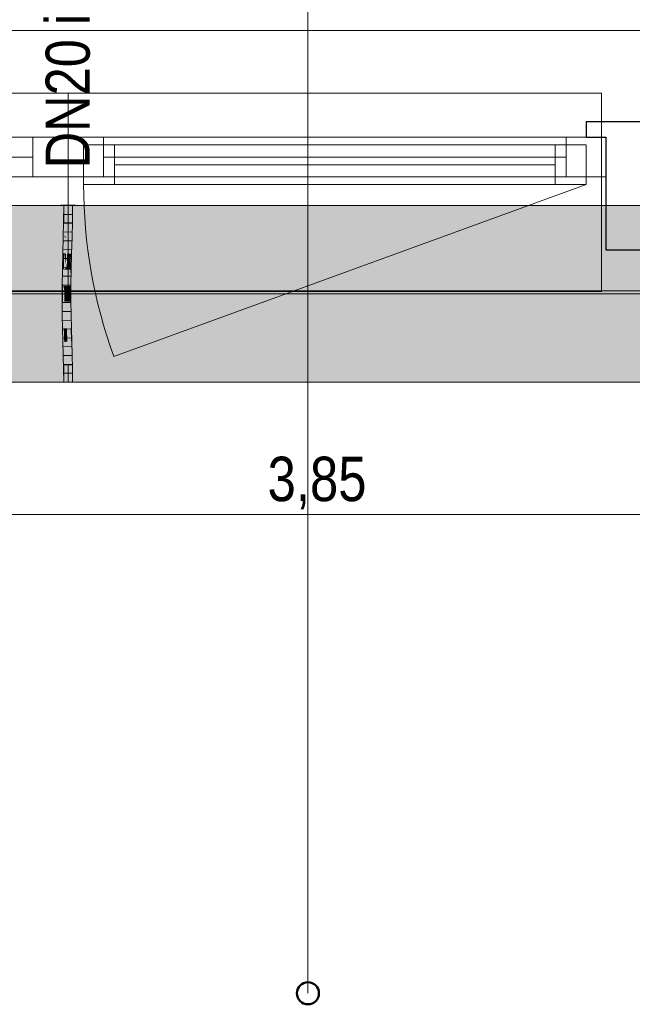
# Model space of a CAD drawing. Extents: x -620 to 3480, y 62 to 1107.
# Tile 102 of 244: x -300 to -273, y 959 to 1003. Entities that reach past the tile are written whole.
import ezdxf
from ezdxf.lldxf.tags import DXFTag

# ---------------------------------------------------------------- set-up
doc = ezdxf.new("R2010")
doc.units = 0
doc.layers.get('0').update_dxf_attribs({"lineweight": 35})
for name, color, linetype, lineweight, true_color in [('30 -33 Aussenwände- 7 Fassade_ Elemente', 7, 'Continuous', 9, 0x00aacc), ('30 -35 Decken- 1 Konstruktion-Träger- Stahlbeton', 7, 'grob-A06G9GKW8I', 13, 0x33aa00), ('70 -75 Raumstempel-2 Verweislinie', 1, 'Continuous', 9, 0xff0000), ('70 -76 Bemaßung- 2 Allgemein', 9, 'Continuous', 5, 0x808080), ('E_Leerrohr 20', 7, 'Continuous', 13, 0xcc0099), ('E_Leerrohr 20-Shading', 7, 'Continuous', 13, 0xcc0099)]:
    doc.layers.add(name, color=color, linetype=linetype, lineweight=lineweight, true_color=true_color)
doc.layers.add('70 -71 Achsen- 1 Gebäudeachsen', color=7, linetype='STRICHPUNKT2-A06G9GKV8I', lineweight=18)
doc.layers.add('Detailelementbeschriftung', color=7, linetype='Continuous', lineweight=9)
doc.layers.add('iwb_Schraffur_Unterzug', color=7, linetype='Continuous', lineweight=5, true_color=0xffffcc, plot=False)
doc.styles.get("Standard").update_dxf_attribs({"font": 'ARIALN.TTF'})
tags = doc.linetypes.add('grob-A06G9GKW8I', pattern=[14, 3, -8, 3]).pattern_tags.tags
tags[8:9] = [DXFTag(74, 4), DXFTag(75, 0), DXFTag(340, '0'), DXFTag(46, 0.0), DXFTag(50, 0.0), DXFTag(44, 0.0), DXFTag(45, 0.0)]
tags[6:7] = [DXFTag(74, 4), DXFTag(75, 0), DXFTag(340, '0'), DXFTag(46, 0.0), DXFTag(50, 0.0), DXFTag(44, 0.0), DXFTag(45, 0.0)]
tags[4:5] = [DXFTag(74, 4), DXFTag(75, 0), DXFTag(340, '0'), DXFTag(46, 0.0), DXFTag(50, 0.0), DXFTag(44, 0.0), DXFTag(45, 0.0)]
tags = doc.linetypes.add('STRICHPUNKT2', pattern=[12.7, 6.35, -3.175, 0, -3.175]).pattern_tags.tags
tags[10:11] = [DXFTag(74, 4), DXFTag(75, 0), DXFTag(340, '0'), DXFTag(46, 0.0), DXFTag(50, 0.0), DXFTag(44, 0.0), DXFTag(45, 0.0)]
tags[8:9] = [DXFTag(74, 4), DXFTag(75, 0), DXFTag(340, '0'), DXFTag(46, 0.0), DXFTag(50, 0.0), DXFTag(44, 0.0), DXFTag(45, 0.0)]
tags[6:7] = [DXFTag(74, 4), DXFTag(75, 0), DXFTag(340, '0'), DXFTag(46, 0.0), DXFTag(50, 0.0), DXFTag(44, 0.0), DXFTag(45, 0.0)]
tags[4:5] = [DXFTag(74, 4), DXFTag(75, 0), DXFTag(340, '0'), DXFTag(46, 0.0), DXFTag(50, 0.0), DXFTag(44, 0.0), DXFTag(45, 0.0)]
tags = doc.linetypes.add('STRICHPUNKT2-A06G9GKV8I', pattern=[12.7, 6.35, -3.175, 0, -3.175]).pattern_tags.tags
tags[10:11] = [DXFTag(74, 4), DXFTag(75, 0), DXFTag(340, '0'), DXFTag(46, 0.0), DXFTag(50, 0.0), DXFTag(44, 0.0), DXFTag(45, 0.0)]
tags[8:9] = [DXFTag(74, 4), DXFTag(75, 0), DXFTag(340, '0'), DXFTag(46, 0.0), DXFTag(50, 0.0), DXFTag(44, 0.0), DXFTag(45, 0.0)]
tags[6:7] = [DXFTag(74, 4), DXFTag(75, 0), DXFTag(340, '0'), DXFTag(46, 0.0), DXFTag(50, 0.0), DXFTag(44, 0.0), DXFTag(45, 0.0)]
tags[4:5] = [DXFTag(74, 4), DXFTag(75, 0), DXFTag(340, '0'), DXFTag(46, 0.0), DXFTag(50, 0.0), DXFTag(44, 0.0), DXFTag(45, 0.0)]

# ---------------------------------------------------------------- blocks, each defined once
blk = doc.blocks.new('Shading-A06G9GIR8I', base_point=(-298.063, 989.221))
at = {"layer": 'E_Leerrohr 20-Shading', "color": 223, "true_color": 0xc67fb4}
for points in [[(-298.356, 994.957), (-298.414, 994.957), (-298.362, 994.234), (-298.42, 994.235)], [(-298.059, 994.957), (-298.073, 994.957), (-298.067, 994.23), (-298.079, 994.23)], [(-298.067, 994.23), (-298.049, 994.23), (-298.059, 994.957), (-298.038, 994.957)], [(-298.028, 994.957), (-298.038, 994.957), (-298.04, 994.23), (-298.049, 994.23)], [(-298.014, 994.957), (-298.028, 994.957), (-298.025, 994.229), (-298.04, 994.23)], [(-298.025, 994.229), (-298.021, 994.229), (-298.014, 994.957)], [(-298.362, 994.234), (-298.42, 994.235), (-298.379, 993.511), (-298.436, 993.512)], [(-298.377, 993.511), (-298.362, 994.234), (-298.379, 993.511)], [(-298.067, 994.23), (-298.079, 994.23), (-298.087, 993.504), (-298.095, 993.504)], [(-298.071, 994.094), (-298.087, 993.504), (-298.086, 993.504)], [(-298.067, 994.23), (-298.071, 994.094), (-298.071, 993.503), (-298.086, 993.504)], [(-298.04, 994.23), (-298.049, 994.23), (-298.063, 993.503), (-298.071, 993.503)], [(-298.067, 994.23), (-298.071, 993.503), (-298.049, 994.23)], [(-298.025, 994.229), (-298.04, 994.23), (-298.051, 993.503), (-298.063, 993.503)], [(-298.051, 993.503), (-298.036, 993.503), (-298.025, 994.229), (-298.021, 994.229)], [(-298.379, 993.511), (-298.436, 993.512), (-298.402, 992.786), (-298.455, 992.788)], [(-298.397, 992.786), (-298.377, 993.511), (-298.402, 992.786), (-298.379, 993.511)], [(-298.087, 993.504), (-298.095, 993.504), (-298.112, 992.779), (-298.114, 992.779)], [(-298.087, 993.504), (-298.112, 992.779), (-298.086, 993.504), (-298.109, 992.779)], [(-298.109, 992.779), (-298.098, 992.778), (-298.086, 993.504), (-298.071, 993.503)], [(-298.063, 993.503), (-298.071, 993.503), (-298.091, 992.778), (-298.098, 992.778)], [(-298.051, 993.503), (-298.063, 993.503), (-298.085, 992.778), (-298.091, 992.778)], [(-298.085, 992.778), (-298.056, 992.777), (-298.051, 993.503), (-298.036, 993.503)], [(-298.455, 992.788), (-298.463, 992.52), (-298.402, 992.786), (-298.41, 992.519)], [(-298.41, 992.512), (-298.403, 992.56), (-298.402, 992.786), (-298.397, 992.786)], [(-298.112, 992.779), (-298.114, 992.779), (-298.121, 992.517)], [(-298.109, 992.779), (-298.12, 992.511), (-298.118, 992.485)], [(-298.109, 992.779), (-298.112, 992.779), (-298.12, 992.511), (-298.117, 992.646)], [(-298.118, 992.485), (-298.111, 992.418), (-298.109, 992.779), (-298.098, 992.778)], [(-298.091, 992.778), (-298.098, 992.778), (-298.107, 992.373), (-298.111, 992.418)], [(-298.104, 992.348), (-298.075, 992.053), (-298.085, 992.778), (-298.056, 992.777)], [(-298.097, 992.517), (-298.085, 992.778), (-298.101, 992.517), (-298.091, 992.778)], [(-298.463, 992.52), (-298.475, 992.062), (-298.41, 992.519), (-298.41, 992.512)], [(-298.425, 992.061), (-298.419, 992.191), (-298.475, 992.062), (-298.41, 992.512)], [(-298.416, 992.061), (-298.403, 992.56), (-298.425, 992.061)], [(-298.419, 992.191), (-298.403, 992.56), (-298.41, 992.512)], [(-298.12, 992.511), (-298.121, 992.517), (-298.133, 992.055)], [(-298.118, 992.485), (-298.12, 992.511), (-298.131, 992.055), (-298.133, 992.055)], [(-298.131, 992.055), (-298.124, 992.054), (-298.118, 992.485), (-298.111, 992.418)], [(-298.107, 992.373), (-298.111, 992.418), (-298.119, 992.054), (-298.124, 992.054)], [(-298.117, 992.646), (-298.121, 992.517), (-298.12, 992.511)], [(-298.104, 992.348), (-298.107, 992.373), (-298.117, 992.054), (-298.119, 992.054)], [(-298.117, 992.054), (-298.075, 992.053), (-298.104, 992.348)], [(-298.104, 992.348), (-298.097, 992.517), (-298.107, 992.373), (-298.101, 992.517)], [(-298.425, 992.061), (-298.475, 992.062), (-298.448, 991.335), (-298.488, 991.335)], [(-298.43, 991.335), (-298.416, 992.061), (-298.448, 991.335), (-298.425, 992.061)], [(-298.144, 991.331), (-298.124, 992.054), (-298.147, 991.331), (-298.131, 992.055)], [(-298.131, 992.055), (-298.133, 992.055), (-298.147, 991.331)], [(-298.124, 992.054), (-298.144, 991.331), (-298.13, 991.659), (-298.14, 991.331)], [(-298.117, 992.054), (-298.13, 991.659), (-298.088, 991.331), (-298.139, 991.331)], [(-298.13, 991.659), (-298.117, 992.054), (-298.119, 992.054)], [(-298.124, 992.054), (-298.13, 991.659), (-298.119, 992.054)], [(-298.117, 992.054), (-298.088, 991.331), (-298.075, 992.053)], [(-298.13, 991.659), (-298.14, 991.331), (-298.139, 991.331)], [(-298.452, 990.803), (-298.448, 991.335), (-298.49, 990.802), (-298.488, 991.335)], [(-298.433, 990.608), (-298.43, 991.335), (-298.454, 990.608), (-298.448, 991.335)], [(-298.144, 991.331), (-298.147, 991.331), (-298.149, 990.806)], [(-298.145, 991.184), (-298.149, 990.806), (-298.148, 990.804)], [(-298.145, 990.793), (-298.143, 990.968), (-298.148, 990.804), (-298.144, 990.969)], [(-298.148, 990.804), (-298.144, 990.969), (-298.147, 990.969)], [(-298.144, 990.969), (-298.145, 991.184), (-298.147, 990.969)], [(-298.144, 990.969), (-298.143, 991.042), (-298.145, 991.184), (-298.144, 991.331)], [(-298.145, 990.793), (-298.144, 990.79), (-298.143, 991.042)], [(-298.144, 991.331), (-298.143, 991.042), (-298.14, 991.331)], [(-298.143, 990.968), (-298.143, 991.042), (-298.144, 990.969)], [(-298.143, 990.968), (-298.144, 990.79), (-298.09, 990.968), (-298.091, 990.609)], [(-298.088, 991.331), (-298.143, 991.042), (-298.09, 990.968), (-298.143, 990.968)], [(-298.143, 991.042), (-298.088, 991.331), (-298.139, 991.331)], [(-298.14, 991.331), (-298.143, 991.042), (-298.139, 991.331)], [(-298.454, 990.608), (-298.452, 990.803), (-298.491, 990.608), (-298.49, 990.802)], [(-298.454, 990.608), (-298.491, 990.608), (-298.44, 989.997), (-298.483, 989.996)], [(-298.425, 989.997), (-298.433, 990.608), (-298.44, 989.997), (-298.454, 990.608)], [(-298.148, 990.804), (-298.149, 990.806), (-298.15, 990.609)], [(-298.145, 990.793), (-298.148, 990.804), (-298.147, 990.609), (-298.15, 990.609)], [(-298.147, 990.609), (-298.146, 990.609), (-298.145, 990.793), (-298.144, 990.79)], [(-298.132, 990.003), (-298.146, 990.609), (-298.142, 990.003), (-298.147, 990.609)], [(-298.146, 990.609), (-298.091, 990.609), (-298.144, 990.79)], [(-298.083, 990.004), (-298.091, 990.609), (-298.132, 990.003), (-298.146, 990.609)], [(-298.44, 989.997), (-298.483, 989.996), (-298.415, 989.387), (-298.469, 989.386)], [(-298.41, 989.388), (-298.425, 989.997), (-298.415, 989.387), (-298.44, 989.997)], [(-298.132, 990.003), (-298.142, 990.003), (-298.107, 989.396), (-298.127, 989.395)], [(-298.069, 989.397), (-298.083, 990.004), (-298.107, 989.396), (-298.132, 990.003)], [(-298.392, 988.779), (-298.403, 989.149), (-298.469, 989.386), (-298.415, 989.387)], [(-298.392, 988.779), (-298.469, 989.386), (-298.45, 988.777)], [(-298.403, 989.149), (-298.41, 989.388), (-298.415, 989.387)], [(-298.107, 989.396), (-298.127, 989.395), (-298.076, 988.788), (-298.109, 988.787)], [(-298.063, 989.221), (-298.069, 989.397), (-298.098, 989.221), (-298.107, 989.396)], [(-298.076, 988.788), (-298.051, 988.789), (-298.098, 989.221), (-298.063, 989.221)], [(-298.392, 988.779), (-298.45, 988.777), (-298.374, 988.171), (-298.433, 988.169)], [(-298.076, 988.788), (-298.109, 988.787), (-298.046, 988.179), (-298.091, 988.178)], [(-298.033, 988.179), (-298.051, 988.789), (-298.046, 988.179), (-298.076, 988.788)], [(-298.374, 988.171), (-298.433, 988.169), (-298.362, 987.564), (-298.42, 987.563)], [(-298.361, 987.564), (-298.374, 988.171), (-298.362, 987.564), (-298.374, 988.171)], [(-298.046, 988.179), (-298.091, 988.178), (-298.023, 987.569), (-298.078, 987.568)], [(-298.02, 987.569), (-298.033, 988.179), (-298.023, 987.569), (-298.046, 988.179)], [(-298.361, 987.564), (-298.42, 987.563), (-298.356, 986.957), (-298.414, 986.957)], [(-298.014, 986.957), (-298.023, 987.569), (-298.073, 986.957), (-298.078, 987.568)], [(-298.014, 986.957), (-298.02, 987.569), (-298.023, 987.569)]]:
    blk.add_solid(points, dxfattribs=at)
at = {"layer": 'E_Leerrohr 20-Shading', "color": 231, "true_color": 0xe17fc9}
for points in [[(-298.322, 994.957), (-298.356, 994.957), (-298.314, 994.234), (-298.362, 994.234)], [(-298.293, 994.233), (-298.298, 994.957), (-298.314, 994.234), (-298.322, 994.957)], [(-298.249, 994.233), (-298.249, 994.957), (-298.293, 994.233), (-298.298, 994.957)], [(-298.22, 994.232), (-298.214, 994.957), (-298.249, 994.233), (-298.249, 994.957)], [(-298.214, 994.957), (-298.22, 994.232), (-298.216, 994.232)], [(-298.216, 994.232), (-298.21, 994.232), (-298.214, 994.957)], [(-298.21, 994.232), (-298.079, 994.23), (-298.214, 994.957), (-298.073, 994.957)], [(-298.311, 993.509), (-298.314, 994.234), (-298.375, 993.632), (-298.358, 994.234)], [(-298.358, 994.234), (-298.362, 994.234), (-298.375, 993.632)], [(-298.293, 993.509), (-298.293, 994.233), (-298.311, 993.509), (-298.314, 994.234)], [(-298.293, 993.509), (-298.249, 994.233), (-298.293, 994.233)], [(-298.293, 993.509), (-298.257, 993.508), (-298.249, 994.233), (-298.25, 994.093)], [(-298.257, 993.508), (-298.253, 993.508), (-298.25, 994.093)], [(-298.236, 993.507), (-298.22, 994.232), (-298.253, 993.508), (-298.249, 994.233)], [(-298.216, 994.232), (-298.22, 994.232), (-298.221, 993.507), (-298.236, 993.507)], [(-298.221, 993.507), (-298.199, 993.507), (-298.216, 994.232), (-298.21, 994.232)], [(-298.199, 993.507), (-298.095, 993.504), (-298.21, 994.232), (-298.079, 994.23)], [(-298.311, 993.509), (-298.375, 993.632), (-298.377, 993.511)], [(-298.311, 993.509), (-298.377, 993.511), (-298.311, 992.784), (-298.397, 992.786)], [(-298.295, 992.784), (-298.293, 993.509), (-298.311, 992.784), (-298.311, 993.509)], [(-298.295, 992.784), (-298.269, 992.783), (-298.293, 993.509), (-298.257, 993.508)], [(-298.269, 992.783), (-298.26, 992.783), (-298.257, 993.508), (-298.253, 993.508)], [(-298.256, 992.783), (-298.236, 993.507), (-298.26, 992.783), (-298.253, 993.508)], [(-298.221, 993.507), (-298.236, 993.507), (-298.226, 992.782), (-298.256, 992.783)], [(-298.114, 992.779), (-298.095, 993.504), (-298.226, 992.782), (-298.221, 993.507)], [(-298.31, 992.158), (-298.397, 992.786), (-298.394, 992.06), (-298.403, 992.56)], [(-298.31, 992.27), (-298.397, 992.786), (-298.31, 992.158)], [(-298.311, 992.784), (-298.397, 992.786), (-298.31, 992.27)], [(-298.295, 992.784), (-298.311, 992.784), (-298.296, 992.185), (-298.31, 992.27)], [(-298.295, 992.784), (-298.296, 992.185), (-298.269, 992.783), (-298.272, 992.591)], [(-298.26, 992.783), (-298.272, 992.591), (-298.275, 992.058), (-298.279, 992.086)], [(-298.261, 992.646), (-298.26, 992.783), (-298.275, 992.058)], [(-298.272, 992.591), (-298.26, 992.783), (-298.269, 992.783)], [(-298.262, 992.518), (-298.256, 992.783), (-298.26, 992.783)], [(-298.262, 992.518), (-298.228, 992.518), (-298.256, 992.783), (-298.226, 992.782)], [(-298.228, 992.518), (-298.121, 992.517), (-298.226, 992.782), (-298.114, 992.779)], [(-298.403, 992.56), (-298.416, 992.061), (-298.394, 992.06)], [(-298.296, 992.185), (-298.31, 992.27), (-298.296, 992.058), (-298.31, 992.158)], [(-298.272, 992.591), (-298.296, 992.185), (-298.279, 992.086)], [(-298.262, 992.518), (-298.261, 992.646), (-298.275, 992.058)], [(-298.262, 992.518), (-298.275, 992.058), (-298.26, 992.518), (-298.271, 992.058)], [(-298.271, 992.058), (-298.232, 992.057), (-298.26, 992.518), (-298.228, 992.518)], [(-298.228, 992.518), (-298.232, 992.057), (-298.18, 992.518), (-298.172, 992.056)], [(-298.172, 992.056), (-298.133, 992.055), (-298.18, 992.518), (-298.121, 992.517)], [(-298.394, 992.06), (-298.416, 992.061), (-298.384, 991.334), (-298.43, 991.335)], [(-298.31, 992.158), (-298.394, 992.06), (-298.31, 992.059)], [(-298.384, 991.334), (-298.306, 991.333), (-298.394, 992.06), (-298.31, 992.059)], [(-298.296, 992.058), (-298.31, 992.158), (-298.31, 992.059)], [(-298.306, 991.333), (-298.295, 991.333), (-298.31, 992.059), (-298.296, 992.058)], [(-298.296, 992.185), (-298.296, 992.058), (-298.279, 992.086), (-298.28, 992.058)], [(-298.295, 991.333), (-298.288, 991.333), (-298.296, 992.058), (-298.28, 992.058)], [(-298.288, 991.333), (-298.275, 992.058), (-298.28, 992.058)], [(-298.271, 992.058), (-298.275, 992.058), (-298.285, 991.333), (-298.288, 991.333)], [(-298.236, 991.333), (-298.232, 992.057), (-298.285, 991.333), (-298.271, 992.058)], [(-298.28, 992.058), (-298.275, 992.058), (-298.279, 992.086)], [(-298.236, 991.333), (-298.162, 991.332), (-298.232, 992.057), (-298.172, 992.056)], [(-298.162, 991.332), (-298.147, 991.331), (-298.172, 992.056), (-298.133, 992.055)], [(-298.433, 990.608), (-298.382, 990.608), (-298.43, 991.335), (-298.383, 991.091)], [(-298.43, 991.335), (-298.383, 991.091), (-298.384, 991.334)], [(-298.384, 991.334), (-298.383, 991.091), (-298.306, 991.333), (-298.306, 991.304)], [(-298.302, 990.972), (-298.306, 991.304), (-298.361, 990.972), (-298.383, 991.091)], [(-298.383, 991.091), (-298.382, 990.608), (-298.298, 990.642), (-298.297, 990.608)], [(-298.298, 990.642), (-298.302, 990.972), (-298.361, 990.972)], [(-298.306, 991.304), (-298.295, 991.333), (-298.306, 991.333)], [(-298.293, 990.972), (-298.295, 991.333), (-298.302, 990.972), (-298.306, 991.304)], [(-298.291, 990.608), (-298.293, 990.972), (-298.298, 990.642), (-298.302, 990.972)], [(-298.295, 991.333), (-298.291, 990.608), (-298.29, 990.805)], [(-298.29, 990.805), (-298.288, 991.333), (-298.295, 991.333)], [(-298.237, 990.805), (-298.236, 991.333), (-298.29, 990.805), (-298.288, 991.333)], [(-298.237, 990.805), (-298.16, 990.806), (-298.236, 991.333), (-298.162, 991.332)], [(-298.16, 990.806), (-298.149, 990.806), (-298.162, 991.332), (-298.147, 991.331)], [(-298.382, 990.608), (-298.433, 990.608), (-298.387, 989.998), (-298.425, 989.997)], [(-298.387, 989.998), (-298.285, 990), (-298.382, 990.608), (-298.297, 990.608)], [(-298.297, 990.608), (-298.291, 990.608), (-298.298, 990.642)], [(-298.285, 990), (-298.283, 990), (-298.297, 990.608), (-298.291, 990.608)], [(-298.291, 990.608), (-298.271, 990.608), (-298.29, 990.805), (-298.27, 990.805)], [(-298.271, 990.608), (-298.291, 990.608), (-298.27, 990), (-298.283, 990)], [(-298.271, 990.608), (-298.237, 990.609), (-298.27, 990.805), (-298.237, 990.805)], [(-298.235, 990.001), (-298.237, 990.609), (-298.27, 990), (-298.271, 990.608)], [(-298.16, 990.806), (-298.237, 990.805), (-298.162, 990.609), (-298.237, 990.609)], [(-298.237, 990.609), (-298.235, 990.001), (-298.162, 990.609), (-298.178, 990.002)], [(-298.178, 990.002), (-298.165, 990.002), (-298.162, 990.609), (-298.16, 990.609)], [(-298.165, 990.002), (-298.142, 990.003), (-298.16, 990.609), (-298.15, 990.609)], [(-298.16, 990.806), (-298.162, 990.609), (-298.16, 990.713)], [(-298.162, 990.609), (-298.16, 990.609), (-298.16, 990.713)], [(-298.16, 990.609), (-298.15, 990.609), (-298.16, 990.806), (-298.149, 990.806)], [(-298.387, 989.998), (-298.425, 989.997), (-298.398, 989.388), (-298.41, 989.388)], [(-298.269, 989.391), (-298.283, 990), (-298.398, 989.388), (-298.387, 989.998)], [(-298.235, 990.001), (-298.283, 990), (-298.23, 989.392), (-298.269, 989.391)], [(-298.23, 989.392), (-298.176, 989.394), (-298.235, 990.001), (-298.165, 990.002)], [(-298.176, 989.394), (-298.127, 989.395), (-298.165, 990.002), (-298.142, 990.003)], [(-298.398, 989.388), (-298.41, 989.388), (-298.403, 989.149)], [(-298.401, 989.219), (-298.403, 989.149), (-298.369, 989.219), (-298.369, 989.067)], [(-298.392, 988.779), (-298.367, 988.779), (-298.403, 989.149), (-298.369, 989.067)], [(-298.263, 989.22), (-298.269, 989.391), (-298.401, 989.219), (-298.398, 989.388)], [(-298.369, 989.067), (-298.25, 988.783), (-298.369, 989.219), (-298.263, 989.22)], [(-298.23, 989.392), (-298.269, 989.391), (-298.225, 988.784), (-298.25, 988.783)], [(-298.225, 988.784), (-298.189, 988.785), (-298.23, 989.392), (-298.176, 989.394)], [(-298.189, 988.785), (-298.109, 988.787), (-298.176, 989.394), (-298.127, 989.395)], [(-298.367, 988.779), (-298.392, 988.779), (-298.365, 988.171), (-298.374, 988.171)], [(-298.367, 988.779), (-298.25, 988.783), (-298.369, 989.067)], [(-298.233, 988.174), (-298.25, 988.783), (-298.365, 988.171), (-298.367, 988.779)], [(-298.225, 988.784), (-298.25, 988.783), (-298.22, 988.175), (-298.233, 988.174)], [(-298.22, 988.175), (-298.201, 988.175), (-298.225, 988.784), (-298.189, 988.785)], [(-298.201, 988.175), (-298.091, 988.178), (-298.189, 988.785), (-298.109, 988.787)], [(-298.365, 988.171), (-298.374, 988.171), (-298.361, 987.564)], [(-298.22, 987.566), (-298.233, 988.174), (-298.361, 987.564), (-298.365, 988.171)], [(-298.22, 988.175), (-298.233, 988.174), (-298.216, 987.566), (-298.22, 987.566)], [(-298.078, 987.568), (-298.091, 988.178), (-298.216, 987.566), (-298.22, 988.175)], [(-298.22, 987.566), (-298.361, 987.564), (-298.214, 986.957), (-298.356, 986.957)], [(-298.078, 987.568), (-298.22, 987.566), (-298.073, 986.957), (-298.214, 986.957)]]:
    blk.add_solid(points, dxfattribs=at)
blk = doc.blocks.new('Shading-A06G9GIT8I', base_point=(-298.108, 994.169))
at = {"layer": 'E_Leerrohr 20-Shading', "color": 213, "true_color": 0xd67fc0}
for points in [[(-298.355, 994.969), (-298.544, 994.969), (-298.355, 994.957), (-298.544, 994.957)], [(-298.414, 994.957), (-298.414, 994.169), (-298.235, 994.957), (-298.233, 994.169)], [(-298.327, 994.969), (-298.355, 994.969), (-298.327, 994.957), (-298.355, 994.957)], [(-298.327, 994.969), (-298.327, 994.957), (-298.301, 994.969), (-298.302, 994.957)], [(-298.302, 994.957), (-298.214, 994.957), (-298.301, 994.969), (-298.214, 994.969)], [(-298.233, 994.169), (-298.214, 994.169), (-298.235, 994.957), (-298.214, 994.957)], [(-298.149, 994.969), (-298.214, 994.969), (-298.149, 994.957), (-298.214, 994.957)], [(-298.165, 994.957), (-298.214, 994.957), (-298.211, 994.169), (-298.214, 994.352)], [(-298.165, 994.957), (-298.211, 994.169), (-298.17, 994.169)], [(-298.165, 994.957), (-298.17, 994.169), (-298.096, 994.957), (-298.108, 994.169)], [(-298.004, 994.969), (-298.149, 994.969), (-298.004, 994.957), (-298.149, 994.957)], [(-298.108, 994.169), (-298.014, 994.169), (-298.096, 994.957), (-298.014, 994.957)], [(-298.004, 994.957), (-297.999, 994.957), (-298.004, 994.969), (-297.999, 994.969)], [(-297.999, 994.957), (-297.943, 994.957), (-297.999, 994.969), (-297.943, 994.969)], [(-297.943, 994.957), (-297.884, 994.957), (-297.943, 994.969), (-297.884, 994.969)], [(-298.214, 994.352), (-298.214, 994.169), (-298.211, 994.169)]]:
    blk.add_solid(points, dxfattribs=at)
blk = doc.blocks.new('Shading-A06G9GIV8I', base_point=(-298.014, 986.957))
at = {"layer": 'E_Leerrohr 20-Shading', "color": 213, "true_color": 0xd67fc0}
for points in [[(-298.214, 986.957), (-298.216, 987.745), (-298.414, 986.957), (-298.414, 987.745)], [(-298.214, 986.957), (-298.214, 987.745), (-298.216, 987.745)], [(-298.014, 986.957), (-298.014, 987.745), (-298.214, 986.957), (-298.209, 987.745)], [(-298.209, 987.745), (-298.214, 987.745), (-298.214, 986.957)], [(-298.306, 986.957), (-298.544, 986.957), (-298.306, 986.945), (-298.544, 986.945)], [(-298.214, 986.945), (-298.214, 986.957), (-298.306, 986.945), (-298.306, 986.957)], [(-298.149, 986.957), (-298.214, 986.957), (-298.149, 986.945), (-298.214, 986.945)], [(-297.992, 986.945), (-297.992, 986.957), (-298.149, 986.945), (-298.149, 986.957)], [(-297.884, 986.945), (-297.884, 986.957), (-297.992, 986.945), (-297.992, 986.957)]]:
    blk.add_solid(points, dxfattribs=at)
blk = doc.blocks.new('Referenz-A06G9GKX8I')
at = {"layer": '30 -33 Aussenwände- 7 Fassade_ Elemente', "color": 0, "linetype": 'Continuous', "ltscale": 0.13}
for p, q in [((-165.913, 1002.897), (-328.113, 1002.897)), ((-322.613, 998.057), (-298.213, 998.057)), ((-298.213, 996.257), (-298.213, 998.057)), ((-298.213, 998.057), (-273.813, 998.057)), ((-297.513, 997.707), (-274.713, 997.707)), ((-297.513, 995.907), (-297.513, 997.707)), ((-274.713, 997.707), (-274.713, 995.907)), ((-273.813, 998.057), (-273.813, 996.257)), ((-298.213, 996.257), (-322.613, 996.257)), ((-273.813, 996.257), (-298.213, 996.257)), ((-274.713, 995.907), (-297.513, 995.907)), ((-325.013, 991.097), (-169.013, 991.097))]:
    blk.add_line(p, q, dxfattribs=at)
at = {"layer": '30 -33 Aussenwände- 7 Fassade_ Elemente', "color": 0}
for p, q in [((-322.413, 1000.057), (-298.213, 1000.057)), ((-298.213, 1000.057), (-274.013, 1000.057)), ((-298.213, 998.057), (-298.213, 1000.057)), ((-274.013, 1000.057), (-274.013, 998.057)), ((-320.813, 998.057), (-299.813, 998.057)), ((-298.213, 998.057), (-299.813, 998.057)), ((-299.813, 998.057), (-299.813, 996.257)), ((-298.213, 996.257), (-298.213, 998.057)), ((-298.213, 998.057), (-296.613, 998.057)), ((-296.613, 996.257), (-296.613, 998.057)), ((-296.613, 998.057), (-275.613, 998.057)), ((-274.013, 998.057), (-275.613, 998.057)), ((-275.613, 998.057), (-275.613, 996.257)), ((-274.013, 996.257), (-274.013, 998.057)), ((-299.813, 997.157), (-320.813, 997.157)), ((-275.613, 997.157), (-296.613, 997.157)), ((-299.813, 996.257), (-320.813, 996.257)), ((-299.813, 996.257), (-298.213, 996.257)), ((-296.613, 996.257), (-298.213, 996.257)), ((-298.213, 996.257), (-298.213, 991.057)), ((-275.613, 996.257), (-296.613, 996.257)), ((-275.613, 996.257), (-274.013, 996.257)), ((-274.013, 991.057), (-274.013, 996.257)), ((-322.413, 991.057), (-298.213, 991.057)), ((-298.213, 991.057), (-274.013, 991.057))]:
    blk.add_line(p, q, dxfattribs=at)
at = {"layer": '30 -33 Aussenwände- 7 Fassade_ Elemente', "color": 0, "linetype": 'Continuous', "lineweight": -2, "ltscale": 0.25}
for p, q in [((-270.513, 998.757), (-274.713, 998.757)), ((-274.713, 998.757), (-274.713, 998.057)), ((-274.713, 998.057), (-273.813, 998.057)), ((-273.813, 998.057), (-273.813, 992.957)), ((-273.813, 992.957), (-271.413, 992.957))]:
    blk.add_line(p, q, dxfattribs=at)
at = {"layer": '30 -33 Aussenwände- 7 Fassade_ Elemente', "color": 0, "linetype": 'Continuous', "lineweight": 18, "ltscale": 0.18}
for p, q in [((-299.813, 998.057), (-298.213, 998.057)), ((-299.813, 996.257), (-299.813, 998.057)), ((-298.213, 996.257), (-298.213, 998.057)), ((-298.213, 998.057), (-296.613, 998.057)), ((-297.513, 997.707), (-296.113, 997.707)), ((-297.513, 995.907), (-297.513, 997.707)), ((-296.613, 998.057), (-296.613, 996.257)), ((-296.113, 997.707), (-296.113, 995.907)), ((-276.113, 995.907), (-276.113, 997.707)), ((-276.113, 997.707), (-274.713, 997.707)), ((-275.613, 996.257), (-275.613, 998.057)), ((-275.613, 998.057), (-273.813, 998.057)), ((-274.713, 997.707), (-274.713, 995.907)), ((-273.813, 998.057), (-273.813, 996.257)), ((-320.813, 997.157), (-299.813, 997.157)), ((-296.613, 997.157), (-275.613, 997.157)), ((-296.113, 996.807), (-276.113, 996.807)), ((-298.213, 996.257), (-299.813, 996.257)), ((-296.613, 996.257), (-298.213, 996.257)), ((-296.113, 995.907), (-297.513, 995.907)), ((-274.713, 995.907), (-276.113, 995.907)), ((-273.813, 996.257), (-275.613, 996.257))]:
    blk.add_line(p, q, dxfattribs=at)
at = {"layer": '30 -33 Aussenwände- 7 Fassade_ Elemente', "color": 0, "linetype": 'grob-A06G9GKW8I', "ltscale": 0.13}
blk.add_line((-274.713, 995.907), (-296.138, 988.109), dxfattribs=at)
blk.add_ellipse((-274.713, 995.907), major_axis=(-22.8, 0), ratio=1, start_param=0, end_param=0.349066, dxfattribs=at)
at = {"layer": '30 -35 Decken- 1 Konstruktion-Träger- Stahlbeton', "color": 0}
for p, q in [((-3.513, 994.957), (-562.014, 994.957)), ((-3.513, 986.957), (-562.014, 986.957))]:
    blk.add_line(p, q, dxfattribs=at)
at = {"layer": '70 -71 Achsen- 1 Gebäudeachsen', "color": 0, "linetype": 'STRICHPUNKT2-A06G9GKV8I', "ltscale": 0.18}
blk.add_line((-562.014, 990.957), (85.427, 990.957), dxfattribs=at)
at = {"layer": '70 -75 Raumstempel-2 Verweislinie', "color": 0}
blk.add_line((-287.334, 1067.023), (-287.334, 959.248), dxfattribs=at)
at = {"layer": '70 -75 Raumstempel-2 Verweislinie', "color": 0, "linetype": 'ByBlock', "lineweight": 50, "ltscale": 0.5}
blk.add_circle((-287.334, 959.248), 0.5, dxfattribs=at)
at = {"layer": '70 -76 Bemaßung- 2 Allgemein', "color": 0, "linetype": 'Continuous', "ltscale": 0.13}
blk.add_line((-249.574, 980.957), (-324.453, 980.957), dxfattribs=at)
at = {"layer": '70 -76 Bemaßung- 2 Allgemein', "color": 0, "linetype": 'Continuous', "ltscale": 0.13, "insert": (-289.164, 983.573), "char_height": 2.01377, "attachment_point": 1}
blk.add_mtext('{\\fArial Narrow;3,85}', dxfattribs=at)
blk = doc.blocks.new('Referenz-A06G9GKZ8I')
at = {"layer": 'iwb_Schraffur_Unterzug', "linetype": 'Continuous', "ltscale": 0.13}
for points in [[(-562.014, 994.957), (-3.513, 994.957), (-562.014, 994.317)], [(-562.014, 994.317), (-3.513, 994.957), (-3.513, 986.957)], [(-562.014, 994.317), (-3.513, 986.957), (-562.014, 987.597)], [(-562.014, 987.597), (-3.513, 986.957), (-562.014, 986.957)]]:
    blk.add_solid(points, dxfattribs=at)
blk = doc.blocks.new('Enddeckel-A06G9GTL8I')
at = {"color": 0, "linetype": 'ByBlock', "lineweight": -2, "ltscale": 0.13}
for p, q in [((-298.414, 987.745), (-298.414, 986.957)), ((-298.297, 987.745), (-298.414, 987.745)), ((-298.131, 987.745), (-298.297, 987.745)), ((-298.014, 987.745), (-298.131, 987.745)), ((-298.014, 986.957), (-298.014, 987.745)), ((-298.544, 986.957), (-298.544, 986.945)), ((-298.351, 986.957), (-298.544, 986.957)), ((-298.351, 986.945), (-298.544, 986.945)), ((-298.297, 986.957), (-298.414, 986.957)), ((-298.078, 986.957), (-298.351, 986.957)), ((-298.078, 986.945), (-298.351, 986.945)), ((-298.131, 986.957), (-298.297, 986.957)), ((-298.014, 986.957), (-298.131, 986.957)), ((-297.884, 986.957), (-298.078, 986.957)), ((-297.884, 986.945), (-298.078, 986.945)), ((-297.884, 986.945), (-297.884, 986.957))]:
    blk.add_line(p, q, dxfattribs=at)
at = {"color": 0, "linetype": 'STRICHPUNKT2', "lineweight": 5, "ltscale": 0.13}
blk.add_line((-298.214, 986.957), (-298.214, 987.745), dxfattribs=at)
blk = doc.blocks.new('Enddeckel-A06G9GTP8I')
at = {"color": 0, "linetype": 'ByBlock', "lineweight": -2, "ltscale": 0.13}
for p, q in [((-298.544, 994.969), (-298.544, 994.957)), ((-298.544, 994.969), (-298.351, 994.969)), ((-298.544, 994.957), (-298.351, 994.957)), ((-298.414, 994.957), (-298.414, 994.169)), ((-298.414, 994.957), (-298.297, 994.957)), ((-298.351, 994.969), (-298.078, 994.969)), ((-298.351, 994.957), (-298.078, 994.957)), ((-298.297, 994.957), (-298.131, 994.957)), ((-298.131, 994.957), (-298.014, 994.957)), ((-298.078, 994.969), (-297.884, 994.969)), ((-298.078, 994.957), (-297.884, 994.957)), ((-298.014, 994.169), (-298.014, 994.957)), ((-297.884, 994.957), (-297.884, 994.969)), ((-298.414, 994.169), (-298.297, 994.169)), ((-298.297, 994.169), (-298.131, 994.169)), ((-298.131, 994.169), (-298.014, 994.169))]:
    blk.add_line(p, q, dxfattribs=at)
at = {"color": 0, "linetype": 'STRICHPUNKT2', "lineweight": 5, "ltscale": 0.13}
blk.add_line((-298.214, 994.957), (-298.214, 994.169), dxfattribs=at)
blk = doc.blocks.new('Flexrohr-A06G9GTX8I')
at = {"color": 0, "linetype": 'ByBlock', "lineweight": -2, "ltscale": 0.13}
for p, q in [((-298.414, 994.957), (-298.42, 994.235)), ((-298.414, 994.957), (-298.014, 994.957)), ((-298.014, 994.957), (-298.021, 994.229)), ((-298.406, 994.559), (-298.03, 994.556)), ((-298.42, 994.235), (-298.436, 993.512)), ((-298.41, 994.16), (-298.034, 994.154)), ((-298.021, 994.229), (-298.036, 993.503)), ((-298.419, 993.761), (-298.043, 993.753)), ((-298.436, 993.512), (-298.455, 992.788)), ((-298.428, 993.362), (-298.052, 993.353)), ((-298.036, 993.503), (-298.056, 992.777)), ((-298.455, 992.788), (-298.475, 992.062)), ((-298.439, 992.962), (-298.063, 992.953)), ((-298.056, 992.777), (-298.075, 992.053)), ((-298.449, 992.562), (-298.074, 992.553)), ((-298.475, 992.062), (-298.488, 991.335)), ((-298.46, 992.162), (-298.084, 992.153)), ((-298.075, 992.053), (-298.088, 991.331)), ((-298.468, 991.761), (-298.092, 991.755)), ((-298.488, 991.335), (-298.491, 990.608)), ((-298.478, 990.959), (-298.102, 990.957)), ((-298.476, 991.36), (-298.1, 991.356)), ((-298.088, 991.331), (-298.091, 990.609)), ((-298.491, 990.608), (-298.483, 989.996)), ((-298.479, 990.557), (-298.103, 990.559)), ((-298.091, 990.609), (-298.083, 990.004)), ((-298.473, 990.155), (-298.098, 990.161)), ((-298.483, 989.996), (-298.469, 989.386)), ((-298.466, 989.754), (-298.09, 989.762)), ((-298.083, 990.004), (-298.069, 989.397)), ((-298.469, 989.386), (-298.45, 988.777)), ((-298.456, 989.353), (-298.08, 989.363)), ((-298.069, 989.397), (-298.051, 988.789)), ((-298.45, 988.777), (-298.433, 988.169)), ((-298.444, 988.953), (-298.068, 988.964)), ((-298.051, 988.789), (-298.033, 988.179)), ((-298.432, 988.553), (-298.056, 988.564)), ((-298.433, 988.169), (-298.42, 987.563)), ((-298.42, 988.154), (-298.045, 988.163)), ((-298.033, 988.179), (-298.02, 987.569)), ((-298.42, 987.563), (-298.414, 986.957)), ((-298.412, 987.755), (-298.036, 987.762)), ((-298.406, 987.357), (-298.03, 987.361)), ((-298.02, 987.569), (-298.014, 986.957)), ((-298.414, 986.957), (-298.014, 986.957)), ((-298.402, 986.959), (-298.026, 986.959))]:
    blk.add_line(p, q, dxfattribs=at)
blk = doc.blocks.new('Einzeiliger Text-A06G9GTZ8I')
at = {"color": 0, "lineweight": -2, "insert": (-299.234, 996.646), "char_height": 2, "attachment_point": 1, "rotation": 90}
blk.add_mtext('{\\fArial Narrow;DN20 in UZ}', dxfattribs=at)

msp = doc.modelspace()

# ---------------------------------------------------------------- block references
at = {"color": 8, "lineweight": 25, "ltscale": 0.25, "true_color": 0x808080}
for name in ['Referenz-A06G9GKX8I', 'Referenz-A06G9GKZ8I']:
    msp.add_blockref(name, (0, 0), dxfattribs=at)
at = {"layer": 'Detailelementbeschriftung', "ltscale": 0.13}
msp.add_blockref('Einzeiliger Text-A06G9GTZ8I', (0, 0), dxfattribs=at)
at = {"layer": 'E_Leerrohr 20'}
for name, p in [('Shading-A06G9GIT8I', (-298.108, 994.169)), ('Shading-A06G9GIR8I', (-298.063, 989.221)), ('Shading-A06G9GIV8I', (-298.014, 986.957))]:
    msp.add_blockref(name, p, dxfattribs=at)
at = {"layer": 'E_Leerrohr 20', "ltscale": 0.13}
for name in ['Enddeckel-A06G9GTP8I', 'Flexrohr-A06G9GTX8I', 'Enddeckel-A06G9GTL8I']:
    msp.add_blockref(name, (0, 0), dxfattribs=at)

doc.saveas('drawing.dxf')
